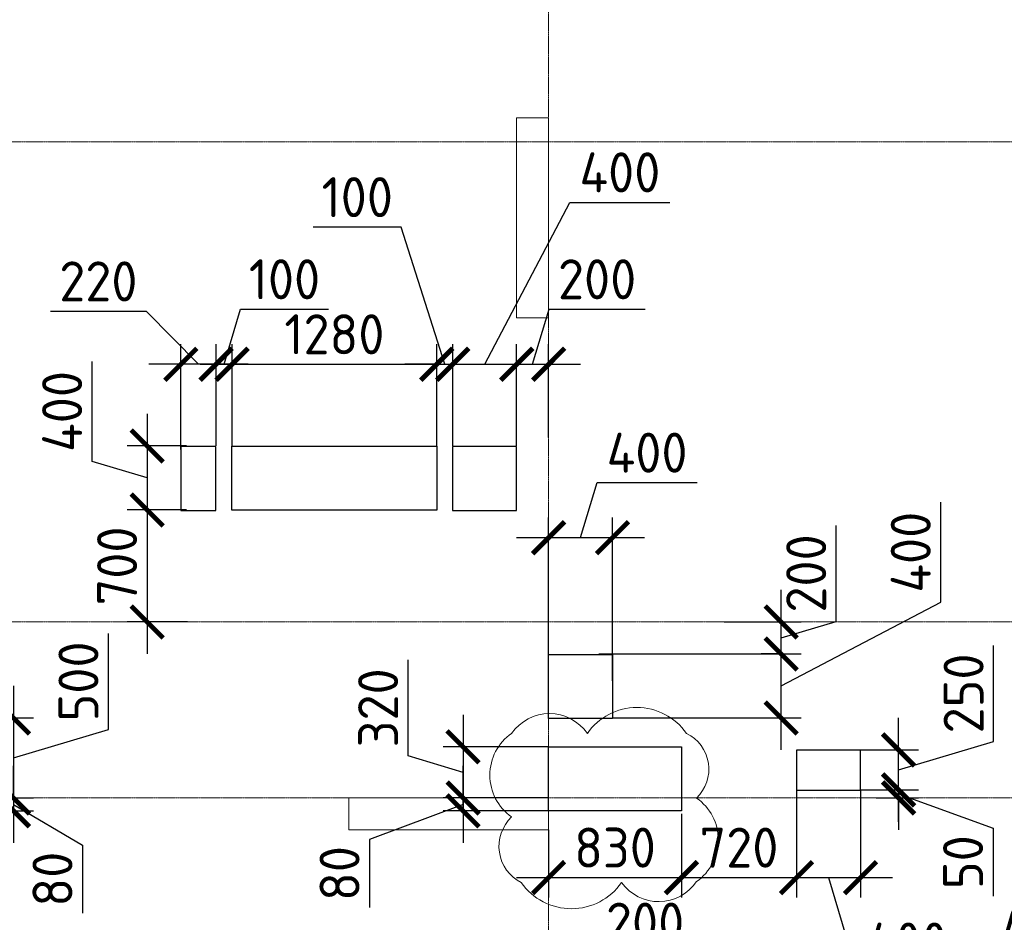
# Model space of a CAD drawing. Header units: millimetres. Extents: x -42044588 to 856694, y -806701 to 941911.
# Tile 20 of 256: x -185876 to -179718, y -422848 to -417207. Entities that reach past the tile are written whole.
import ezdxf

# ---------------------------------------------------------------- set-up
doc = ezdxf.new("R2010")
doc.units = ezdxf.units.MM
for name, pattern in [('______5', [1100, 800, -100, 100, -100]), ('DASHED', [7, 5, -2, 0]), ('осевая', [50.8, 31.75, -6.35, 6.35, -6.35])]:
    doc.linetypes.add(name, pattern=pattern)
for name, color, linetype, lineweight in [('907Сл Осевые', 1, 'Continuous', 0), ('Оси', 40, '______5', 18), ('Перекрытие ж_бетон', 1, 'Continuous', 30), ('РАЗМЕРЫ', 1, 'Continuous', 9)]:
    doc.layers.add(name, color=color, linetype=linetype, lineweight=lineweight)
doc.layers.add('Колонна_ бетон', color=7, linetype='Continuous', lineweight=50, true_color=0xb4b496)
doc.styles.add('GOST-2.304_Type-B', font='GOST_Common.ttf')
doc.dimstyles.new('СПДС', dxfattribs={"dimscale": 100, "dimtxt": 2.5, "dimasz": 2, "dimexe": 1.25, "dimexo": 0, "dimtad": 1, "dimdec": 0, "dimrnd": 5, "dimtxsty": 'GOST-2.304_Type-B', "dimblk": 'ARCHTICK', "dimcen": 2.5, "dimdle": 2, "dimclrd": 1, "dimclre": 1, "dimclrt": 1, "dimadec": 0, "dimazin": 2, "dimtfac": 0.75, "dimtdec": 0, "dimtmove": 1, "dimatfit": 3, "dimfxl": 0, "dimtolj": 1, "dimarcsym": 0})

# ---------------------------------------------------------------- blocks, each defined once
blk = doc.blocks.new('подложка стн 1-го этажа')
at = {"layer": 'Колонна_ бетон', "color": 252, "linetype": 'DASHED', "lineweight": 0, "ltscale": 0.5, "true_color": 0x939598, "transparency": 33554687}
for p, q in [((21193.8, 23161.8, -200), (21193.8, 23161.8, -200)), ((21193.8, 21911.8, -200), (21193.8, 23161.8, -200)), ((21393.8, 23161.8, -200), (21193.8, 23161.8, -200)), ((21393.8, 23161.8, -200), (21393.8, 23161.8, -200)), ((21393.8, 23161.8, -200), (21393.8, 21911.8, -200)), ((21193.8, 21911.8, -200), (21193.8, 21911.8, -200)), ((21193.8, 21911.8, -200), (21393.8, 21911.8, -200)), ((21393.8, 21911.8, -200), (21393.8, 21911.8, -200)), ((20143.8, 18911.8, -200), (20143.8, 18911.8, -200)), ((20143.8, 18711.8, -200), (20143.8, 18911.8, -200)), ((20143.8, 18911.8, -200), (21393.8, 18911.8, -200)), ((21393.8, 18911.8, -200), (21393.8, 18911.8, -200)), ((21393.8, 18911.8, -200), (21393.8, 18711.8, -200)), ((20143.8, 18711.8, -200), (21393.8, 18711.8, -200)), ((20143.8, 18711.8, -200), (20143.8, 18711.8, -200)), ((21393.8, 18711.8, -200), (21393.8, 18711.8, -200))]:
    blk.add_line(p, q, dxfattribs=at)
blk = doc.blocks.new('_ArchTick')
at = {"color": 0, "linetype": 'ByBlock', "const_width": 0.15}
blk.add_lwpolyline([(-0.5, -0.5), (0.5, 0.5)], dxfattribs=at)
blk = doc.blocks.new('*D3993')
at = {"layer": 'DEFPOINTS', "color": 0, "transparency": 16777216}
for p in [(-184868, -419360.3), (-184648, -419870.7), (-184868, -419893.5)]:
    blk.add_point(p, dxfattribs=at)
at = {"layer": 'РАЗМЕРЫ', "color": 1, "lineweight": -2, "transparency": 16777216}
for p, q in [((-185083.9, -419029.7), (-185683.9, -419029.7)), ((-184758, -419360.3), (-185083.9, -419029.7)), ((-184868, -419893.5), (-184868, -419235.3)), ((-184648, -419870.7), (-184648, -419235.3)), ((-184448, -419360.3), (-185068, -419360.3))]:
    blk.add_line(p, q, dxfattribs=at)
at = {"layer": 'РАЗМЕРЫ', "color": 1, "lineweight": -2, "transparency": 16777216, "xscale": 200, "yscale": 200, "zscale": 200, "rotation": 180}
blk.add_blockref('_ArchTick', (-184868, -419360.3), dxfattribs=at)
at = {"layer": 'РАЗМЕРЫ', "color": 1, "lineweight": -2, "transparency": 16777216, "xscale": 200, "yscale": 200, "zscale": 200}
blk.add_blockref('_ArchTick', (-184648, -419360.3), dxfattribs=at)
at = {"layer": 'РАЗМЕРЫ', "color": 1, "lineweight": 0, "transparency": 16777216, "insert": (-185383.9, -418842.2), "char_height": 250, "attachment_point": 5, "style": 'GOST-2.304_Type-B'}
blk.add_mtext('\\A1;220', dxfattribs=at)
blk = doc.blocks.new('*D3994')
at = {"layer": 'DEFPOINTS', "color": 0, "transparency": 16777216}
for p in [(-184833.3, -419870.7), (-185079.3, -420270.7), (-184833.3, -420270.7)]:
    blk.add_point(p, dxfattribs=at)
at = {"layer": 'РАЗМЕРЫ', "color": 1, "lineweight": -2, "transparency": 16777216}
for p, q in [((-185423.1, -419967.6), (-185423.1, -419342.6)), ((-185079.3, -419670.7), (-185079.3, -420470.7)), ((-184833.3, -419870.7), (-185204.3, -419870.7)), ((-185079.3, -420070.7), (-185423.1, -419967.6)), ((-184833.3, -420270.7), (-185204.3, -420270.7))]:
    blk.add_line(p, q, dxfattribs=at)
at = {"layer": 'РАЗМЕРЫ', "color": 1, "lineweight": -2, "transparency": 16777216, "xscale": 200, "yscale": 200, "zscale": 200}
for p, rotation in [((-185079.3, -419870.7), 90), ((-185079.3, -420270.7), 270)]:
    blk.add_blockref('_ArchTick', p, dxfattribs=dict(at, rotation=rotation))
at = {"layer": 'РАЗМЕРЫ', "color": 1, "lineweight": 0, "transparency": 16777216, "insert": (-185610.6, -419655.1), "char_height": 250, "attachment_point": 5, "rotation": 90, "style": 'GOST-2.304_Type-B'}
blk.add_mtext('\\A1;400', dxfattribs=at)
blk = doc.blocks.new('*D3995')
at = {"layer": 'DEFPOINTS', "color": 0, "transparency": 16777216}
for p in [(-182254.2, -421170.7), (-181113.7, -421170.7), (-182168, -421570.7)]:
    blk.add_point(p, dxfattribs=at)
at = {"layer": 'РАЗМЕРЫ', "color": 1, "lineweight": -2, "transparency": 16777216}
for p, q in [((-180116.2, -420847.4), (-180116.2, -420222.4)), ((-181113.7, -421370.7), (-180116.2, -420847.4)), ((-181113.7, -421770.7), (-181113.7, -420970.7)), ((-182254.2, -421170.7), (-180988.7, -421170.7)), ((-182168, -421570.7), (-180988.7, -421570.7))]:
    blk.add_line(p, q, dxfattribs=at)
at = {"layer": 'РАЗМЕРЫ', "color": 1, "lineweight": -2, "transparency": 16777216, "xscale": 200, "yscale": 200, "zscale": 200}
for p, rotation in [((-181113.7, -421170.7), 90), ((-181113.7, -421570.7), 270)]:
    blk.add_blockref('_ArchTick', p, dxfattribs=dict(at, rotation=rotation))
at = {"layer": 'РАЗМЕРЫ', "color": 1, "lineweight": 0, "transparency": 16777216, "insert": (-180303.7, -420534.9), "char_height": 250, "attachment_point": 5, "rotation": 90, "style": 'GOST-2.304_Type-B'}
blk.add_mtext('\\A1;400', dxfattribs=at)
blk = doc.blocks.new('*D3996')
at = {"layer": 'DEFPOINTS', "color": 0, "transparency": 16777216}
for p in [(-182168, -420443.8), (-182568, -421268.3), (-182168, -421338.3)]:
    blk.add_point(p, dxfattribs=at)
at = {"layer": 'РАЗМЕРЫ', "color": 1, "lineweight": -2, "transparency": 16777216}
for p, q in [((-182368, -420443.8), (-182264.9, -420100.1)), ((-182264.9, -420100.1), (-181639.9, -420100.1)), ((-182568, -421268.3), (-182568, -420318.8)), ((-182168, -421338.3), (-182168, -420318.8)), ((-182768, -420443.8), (-181968, -420443.8))]:
    blk.add_line(p, q, dxfattribs=at)
at = {"layer": 'РАЗМЕРЫ', "color": 1, "lineweight": -2, "transparency": 16777216, "xscale": 200, "yscale": 200, "zscale": 200, "rotation": 180}
blk.add_blockref('_ArchTick', (-182568, -420443.8), dxfattribs=at)
at = {"layer": 'РАЗМЕРЫ', "color": 1, "lineweight": -2, "transparency": 16777216, "xscale": 200, "yscale": 200, "zscale": 200}
blk.add_blockref('_ArchTick', (-182168, -420443.8), dxfattribs=at)
at = {"layer": 'РАЗМЕРЫ', "color": 1, "lineweight": 0, "transparency": 16777216, "insert": (-181952.4, -419912.6), "char_height": 250, "attachment_point": 5, "style": 'GOST-2.304_Type-B'}
blk.add_mtext('\\A1;400', dxfattribs=at)
blk = doc.blocks.new('*D3997')
at = {"layer": 'DEFPOINTS', "color": 0, "transparency": 16777216}
for p in [(-181470.5, -420970.7), (-181113.7, -420970.7), (-181099.8, -421170.7)]:
    blk.add_point(p, dxfattribs=at)
at = {"layer": 'РАЗМЕРЫ', "color": 1, "lineweight": -2, "transparency": 16777216}
for p, q in [((-180769.9, -420967.6), (-180769.9, -420367.6)), ((-181113.7, -421370.7), (-181113.7, -420770.7)), ((-181470.5, -420970.7), (-180988.7, -420970.7)), ((-181113.7, -421070.7), (-180769.9, -420967.6)), ((-181099.8, -421170.7), (-181238.7, -421170.7))]:
    blk.add_line(p, q, dxfattribs=at)
at = {"layer": 'РАЗМЕРЫ', "color": 1, "lineweight": -2, "transparency": 16777216, "xscale": 200, "yscale": 200, "zscale": 200}
for p, rotation in [((-181113.7, -420970.7), 90), ((-181113.7, -421170.7), 270)]:
    blk.add_blockref('_ArchTick', p, dxfattribs=dict(at, rotation=rotation))
at = {"layer": 'РАЗМЕРЫ', "color": 1, "lineweight": 0, "transparency": 16777216, "insert": (-180957.4, -420667.6), "char_height": 250, "attachment_point": 5, "rotation": 90, "style": 'GOST-2.304_Type-B'}
blk.add_mtext('\\A1;200', dxfattribs=at)
blk = doc.blocks.new('*D4010')
at = {"layer": 'DEFPOINTS', "color": 0, "transparency": 16777216}
for p in [(-182468, -423381.3), (-182468, -424120.7), (-182268, -424120.7)]:
    blk.add_point(p, dxfattribs=at)
at = {"layer": 'РАЗМЕРЫ', "color": 1, "lineweight": -2, "transparency": 16777216}
for p, q in [((-182368, -423381.3), (-182264.9, -423037.5)), ((-182264.9, -423037.5), (-181664.9, -423037.5)), ((-182468, -424120.7), (-182468, -423256.3)), ((-182268, -424120.7), (-182268, -423256.3)), ((-182068, -423381.3), (-182668, -423381.3))]:
    blk.add_line(p, q, dxfattribs=at)
at = {"layer": 'РАЗМЕРЫ', "color": 1, "lineweight": -2, "transparency": 16777216, "xscale": 200, "yscale": 200, "zscale": 200, "rotation": 180}
blk.add_blockref('_ArchTick', (-182468, -423381.3), dxfattribs=at)
at = {"layer": 'РАЗМЕРЫ', "color": 1, "lineweight": -2, "transparency": 16777216, "xscale": 200, "yscale": 200, "zscale": 200}
blk.add_blockref('_ArchTick', (-182268, -423381.3), dxfattribs=at)
at = {"layer": 'РАЗМЕРЫ', "color": 1, "lineweight": 0, "transparency": 16777216, "insert": (-181964.9, -422850), "char_height": 250, "attachment_point": 5, "style": 'GOST-2.304_Type-B'}
blk.add_mtext('\\A1;200', dxfattribs=at)
blk = doc.blocks.new('*D4043')
at = {"layer": 'DEFPOINTS', "color": 0, "transparency": 16777216}
for p in [(-182768, -419360.3), (-183168, -419870.7), (-182768, -419870.7)]:
    blk.add_point(p, dxfattribs=at)
at = {"layer": 'РАЗМЕРЫ', "color": 1, "lineweight": -2, "transparency": 16777216}
for p, q in [((-182968, -419360.3), (-182435, -418348.1)), ((-182435, -418348.1), (-181810, -418348.1)), ((-183168, -419870.7), (-183168, -419235.3)), ((-182768, -419870.7), (-182768, -419235.3)), ((-183368, -419360.3), (-182568, -419360.3))]:
    blk.add_line(p, q, dxfattribs=at)
at = {"layer": 'РАЗМЕРЫ', "color": 1, "lineweight": -2, "transparency": 16777216, "xscale": 200, "yscale": 200, "zscale": 200, "rotation": 180}
blk.add_blockref('_ArchTick', (-183168, -419360.3), dxfattribs=at)
at = {"layer": 'РАЗМЕРЫ', "color": 1, "lineweight": -2, "transparency": 16777216, "xscale": 200, "yscale": 200, "zscale": 200}
blk.add_blockref('_ArchTick', (-182768, -419360.3), dxfattribs=at)
at = {"layer": 'РАЗМЕРЫ', "color": 1, "lineweight": 0, "transparency": 16777216, "insert": (-182122.5, -418160.6), "char_height": 250, "attachment_point": 5, "style": 'GOST-2.304_Type-B'}
blk.add_mtext('\\A1;400', dxfattribs=at)
blk = doc.blocks.new('*D4164')
at = {"layer": 'DEFPOINTS', "color": 0, "transparency": 16777216}
for p in [(-182568, -419360.3), (-182768, -419870.7), (-182568, -419818.2)]:
    blk.add_point(p, dxfattribs=at)
at = {"layer": 'РАЗМЕРЫ', "color": 1, "lineweight": -2, "transparency": 16777216}
for p, q in [((-182668, -419360.3), (-182564.9, -419016.5)), ((-182564.9, -419016.5), (-181964.9, -419016.5)), ((-182768, -419870.7), (-182768, -419235.3)), ((-182568, -419818.2), (-182568, -419235.3)), ((-182968, -419360.3), (-182368, -419360.3))]:
    blk.add_line(p, q, dxfattribs=at)
at = {"layer": 'РАЗМЕРЫ', "color": 1, "lineweight": -2, "transparency": 16777216, "xscale": 200, "yscale": 200, "zscale": 200, "rotation": 180}
blk.add_blockref('_ArchTick', (-182768, -419360.3), dxfattribs=at)
at = {"layer": 'РАЗМЕРЫ', "color": 1, "lineweight": -2, "transparency": 16777216, "xscale": 200, "yscale": 200, "zscale": 200}
blk.add_blockref('_ArchTick', (-182568, -419360.3), dxfattribs=at)
at = {"layer": 'РАЗМЕРЫ', "color": 1, "lineweight": 0, "transparency": 16777216, "insert": (-182264.9, -418829), "char_height": 250, "attachment_point": 5, "style": 'GOST-2.304_Type-B'}
blk.add_mtext('\\A1;200', dxfattribs=at)
blk = doc.blocks.new('*D4165')
at = {"layer": 'DEFPOINTS', "color": 0, "transparency": 16777216}
for p in [(-184833.3, -420270.7), (-185079.3, -420970.7), (-184826.2, -420970.7)]:
    blk.add_point(p, dxfattribs=at)
at = {"layer": 'РАЗМЕРЫ', "color": 1, "lineweight": -2, "transparency": 16777216}
for p, q in [((-185079.3, -420070.7), (-185079.3, -421170.7)), ((-184833.3, -420270.7), (-185204.3, -420270.7)), ((-184826.2, -420970.7), (-185204.3, -420970.7))]:
    blk.add_line(p, q, dxfattribs=at)
at = {"layer": 'РАЗМЕРЫ', "color": 1, "lineweight": -2, "transparency": 16777216, "xscale": 200, "yscale": 200, "zscale": 200}
for p, rotation in [((-185079.3, -420270.7), 90), ((-185079.3, -420970.7), 270)]:
    blk.add_blockref('_ArchTick', p, dxfattribs=dict(at, rotation=rotation))
at = {"layer": 'РАЗМЕРЫ', "color": 1, "lineweight": 0, "transparency": 16777216, "insert": (-185266.8, -420620.7), "char_height": 250, "attachment_point": 5, "rotation": 90, "style": 'GOST-2.304_Type-B'}
blk.add_mtext('\\A1;700', dxfattribs=at)
blk = doc.blocks.new('*D4180')
at = {"layer": 'DEFPOINTS', "color": 0, "transparency": 16777216}
for p in [(-186367.8, -421570.7), (-186367.8, -422070.7), (-185914.8, -422070.7)]:
    blk.add_point(p, dxfattribs=at)
at = {"layer": 'РАЗМЕРЫ', "color": 1, "lineweight": -2, "transparency": 16777216}
for p, q in [((-185321, -421642.6), (-185321, -421042.6)), ((-185914.8, -421370.7), (-185914.8, -422270.7)), ((-186367.8, -421570.7), (-185789.8, -421570.7)), ((-185914.8, -421820.7), (-185321, -421642.6)), ((-186367.8, -422070.7), (-185789.8, -422070.7))]:
    blk.add_line(p, q, dxfattribs=at)
at = {"layer": 'РАЗМЕРЫ', "color": 1, "lineweight": -2, "transparency": 16777216, "xscale": 200, "yscale": 200, "zscale": 200}
for p, rotation in [((-185914.8, -421570.7), 90), ((-185914.8, -422070.7), 270)]:
    blk.add_blockref('_ArchTick', p, dxfattribs=dict(at, rotation=rotation))
at = {"layer": 'РАЗМЕРЫ', "color": 1, "lineweight": 0, "transparency": 16777216, "insert": (-185508.5, -421342.6), "char_height": 250, "attachment_point": 5, "rotation": 90, "style": 'GOST-2.304_Type-B'}
blk.add_mtext('\\A1;500', dxfattribs=at)
blk = doc.blocks.new('*D4072')
at = {"layer": 'DEFPOINTS', "color": 0, "transparency": 16777216}
for p in [(-186285.3, -422070.7), (-186367.8, -422150.7), (-185914.8, -422150.7)]:
    blk.add_point(p, dxfattribs=at)
at = {"layer": 'РАЗМЕРЫ', "color": 1, "lineweight": -2, "transparency": 16777216}
for p, q in [((-185914.8, -422070.7), (-185914.8, -421870.7)), ((-186285.3, -422070.7), (-185789.8, -422070.7)), ((-185914.8, -422070.7), (-185914.8, -422150.7)), ((-185914.8, -422070.7), (-185914.8, -422150.7)), ((-186367.8, -422150.7), (-185789.8, -422150.7)), ((-185914.8, -422110.7), (-185483.3, -422365.9)), ((-185914.8, -422150.7), (-185914.8, -422350.7)), ((-185483.3, -422365.9), (-185483.3, -422790.9))]:
    blk.add_line(p, q, dxfattribs=at)
at = {"layer": 'РАЗМЕРЫ', "color": 1, "lineweight": -2, "transparency": 16777216, "xscale": 200, "yscale": 200, "zscale": 200}
for p, rotation in [((-185914.8, -422070.7), 270), ((-185914.8, -422150.7), 90)]:
    blk.add_blockref('_ArchTick', p, dxfattribs=dict(at, rotation=rotation))
at = {"layer": 'РАЗМЕРЫ', "color": 1, "lineweight": 0, "transparency": 16777216, "insert": (-185670.8, -422578.4), "char_height": 250, "attachment_point": 5, "rotation": 90, "style": 'GOST-2.304_Type-B'}
blk.add_mtext('\\A1;80', dxfattribs=at)
blk = doc.blocks.new('*D4181')
at = {"layer": 'DEFPOINTS', "color": 0, "transparency": 16777216}
for p in [(-181737.8, -422170.7, 4500), (-182568.2, -422270.7, 360), (-181737.8, -422568.5)]:
    blk.add_point(p, dxfattribs=at)
at = {"layer": 'РАЗМЕРЫ', "color": 1, "lineweight": -2, "transparency": 16777216}
for p, q in [((-181737.8, -422170.7), (-181737.8, -422693.5)), ((-182568.2, -422270.7), (-182568.2, -422693.5)), ((-182768.2, -422568.5), (-181537.8, -422568.5))]:
    blk.add_line(p, q, dxfattribs=at)
at = {"layer": 'РАЗМЕРЫ', "color": 1, "lineweight": -2, "transparency": 16777216, "xscale": 200, "yscale": 200, "zscale": 200, "rotation": 180}
blk.add_blockref('_ArchTick', (-182568.2, -422568.5), dxfattribs=at)
at = {"layer": 'РАЗМЕРЫ', "color": 1, "lineweight": -2, "transparency": 16777216, "xscale": 200, "yscale": 200, "zscale": 200}
blk.add_blockref('_ArchTick', (-181737.8, -422568.5), dxfattribs=at)
at = {"layer": 'РАЗМЕРЫ', "color": 1, "lineweight": 0, "transparency": 16777216, "insert": (-182153, -422381), "char_height": 250, "attachment_point": 5, "style": 'GOST-2.304_Type-B'}
blk.add_mtext('\\A1;830', dxfattribs=at)
blk = doc.blocks.new('*D4075')
at = {"layer": 'DEFPOINTS', "color": 0, "transparency": 16777216}
for p in [(-181017.8, -422020.7), (-181737.8, -422170.7, 4500), (-181017.8, -422568.5)]:
    blk.add_point(p, dxfattribs=at)
at = {"layer": 'РАЗМЕРЫ', "color": 1, "lineweight": -2, "transparency": 16777216}
for p, q in [((-181017.8, -422020.7), (-181017.8, -422693.5)), ((-181737.8, -422170.7), (-181737.8, -422693.5)), ((-181937.8, -422568.5), (-180817.8, -422568.5))]:
    blk.add_line(p, q, dxfattribs=at)
at = {"layer": 'РАЗМЕРЫ', "color": 1, "lineweight": -2, "transparency": 16777216, "xscale": 200, "yscale": 200, "zscale": 200, "rotation": 180}
blk.add_blockref('_ArchTick', (-181737.8, -422568.5), dxfattribs=at)
at = {"layer": 'РАЗМЕРЫ', "color": 1, "lineweight": -2, "transparency": 16777216, "xscale": 200, "yscale": 200, "zscale": 200}
blk.add_blockref('_ArchTick', (-181017.8, -422568.5), dxfattribs=at)
at = {"layer": 'РАЗМЕРЫ', "color": 1, "lineweight": 0, "transparency": 16777216, "insert": (-181377.8, -422381), "char_height": 250, "attachment_point": 5, "style": 'GOST-2.304_Type-B'}
blk.add_mtext('\\A1;720', dxfattribs=at)
blk = doc.blocks.new('*D4076')
at = {"layer": 'DEFPOINTS', "color": 0, "transparency": 16777216}
for p in [(-181017.8, -422020.7), (-180617.8, -422020.7), (-180617.8, -422568.5)]:
    blk.add_point(p, dxfattribs=at)
at = {"layer": 'РАЗМЕРЫ', "color": 1, "lineweight": -2, "transparency": 16777216}
for p, q in [((-181017.8, -422020.7), (-181017.8, -422693.5)), ((-180617.8, -422020.7), (-180617.8, -422693.5)), ((-181217.8, -422568.5), (-180417.8, -422568.5)), ((-180817.8, -422568.5), (-180639.7, -423162.3)), ((-180639.7, -423162.3), (-180014.7, -423162.3))]:
    blk.add_line(p, q, dxfattribs=at)
at = {"layer": 'РАЗМЕРЫ', "color": 1, "lineweight": -2, "transparency": 16777216, "xscale": 200, "yscale": 200, "zscale": 200, "rotation": 180}
blk.add_blockref('_ArchTick', (-181017.8, -422568.5), dxfattribs=at)
at = {"layer": 'РАЗМЕРЫ', "color": 1, "lineweight": -2, "transparency": 16777216, "xscale": 200, "yscale": 200, "zscale": 200}
blk.add_blockref('_ArchTick', (-180617.8, -422568.5), dxfattribs=at)
at = {"layer": 'РАЗМЕРЫ', "color": 1, "lineweight": 0, "transparency": 16777216, "insert": (-180327.2, -422974.8), "char_height": 250, "attachment_point": 5, "style": 'GOST-2.304_Type-B'}
blk.add_mtext('\\A1;400', dxfattribs=at)
blk = doc.blocks.new('*D4182')
at = {"layer": 'DEFPOINTS', "color": 0, "transparency": 16777216}
for p in [(-180617.8, -422020.7), (-180379.2, -422020.7), (-180520.4, -422070.7)]:
    blk.add_point(p, dxfattribs=at)
at = {"layer": 'РАЗМЕРЫ', "color": 1, "lineweight": -2, "transparency": 16777216}
for p, q in [((-180379.2, -422020.7), (-180379.2, -421820.7)), ((-180617.8, -422020.7), (-180254.2, -422020.7)), ((-180379.2, -422070.7), (-180379.2, -422020.7)), ((-180379.2, -422070.7), (-180379.2, -422020.7)), ((-180520.4, -422070.7), (-180254.2, -422070.7)), ((-180379.2, -422045.7), (-179789, -422259.4)), ((-180379.2, -422070.7), (-180379.2, -422270.7)), ((-179789, -422259.4), (-179789, -422684.4))]:
    blk.add_line(p, q, dxfattribs=at)
at = {"layer": 'РАЗМЕРЫ', "color": 1, "lineweight": -2, "transparency": 16777216, "xscale": 200, "yscale": 200, "zscale": 200}
for p, rotation in [((-180379.2, -422020.7), 270), ((-180379.2, -422070.7), 90)]:
    blk.add_blockref('_ArchTick', p, dxfattribs=dict(at, rotation=rotation))
at = {"layer": 'РАЗМЕРЫ', "color": 1, "lineweight": 0, "transparency": 16777216, "insert": (-179976.5, -422471.9), "char_height": 250, "attachment_point": 5, "rotation": 90, "style": 'GOST-2.304_Type-B'}
blk.add_mtext('\\A1;50', dxfattribs=at)
blk = doc.blocks.new('*D4077')
at = {"layer": 'DEFPOINTS', "color": 0, "transparency": 16777216}
for p in [(-180617.8, -421770.7), (-180379.2, -421770.7), (-180504.3, -422020.7)]:
    blk.add_point(p, dxfattribs=at)
at = {"layer": 'РАЗМЕРЫ', "color": 1, "lineweight": -2, "transparency": 16777216}
for p, q in [((-179785.5, -421717.6), (-179785.5, -421117.6)), ((-180379.2, -422220.7), (-180379.2, -421570.7)), ((-180379.2, -421895.7), (-179785.5, -421717.6)), ((-180617.8, -421770.7), (-180254.2, -421770.7)), ((-180504.3, -422020.7), (-180254.2, -422020.7))]:
    blk.add_line(p, q, dxfattribs=at)
at = {"layer": 'РАЗМЕРЫ', "color": 1, "lineweight": -2, "transparency": 16777216, "xscale": 200, "yscale": 200, "zscale": 200}
for p, rotation in [((-180379.2, -421770.7), 90), ((-180379.2, -422020.7), 270)]:
    blk.add_blockref('_ArchTick', p, dxfattribs=dict(at, rotation=rotation))
at = {"layer": 'РАЗМЕРЫ', "color": 1, "lineweight": 0, "transparency": 16777216, "insert": (-179973, -421417.6), "char_height": 250, "attachment_point": 5, "rotation": 90, "style": 'GOST-2.304_Type-B'}
blk.add_mtext('\\A1;250', dxfattribs=at)
blk = doc.blocks.new('*D4126')
at = {"layer": 'DEFPOINTS', "color": 0, "transparency": 16777216}
for p in [(-184547.8, -419360.3), (-184648, -419870.7), (-184547.8, -419870.7)]:
    blk.add_point(p, dxfattribs=at)
at = {"layer": 'РАЗМЕРЫ', "color": 1, "lineweight": -2, "transparency": 16777216}
for p, q in [((-184597.9, -419360.3), (-184494.8, -419016.5)), ((-184494.8, -419016.5), (-183944.8, -419016.5)), ((-184648, -419870.7), (-184648, -419235.3)), ((-184547.8, -419870.7), (-184547.8, -419235.3)), ((-184648, -419360.3), (-184848, -419360.3)), ((-184648, -419360.3), (-184547.8, -419360.3)), ((-184648, -419360.3), (-184547.8, -419360.3)), ((-184547.8, -419360.3), (-184347.8, -419360.3))]:
    blk.add_line(p, q, dxfattribs=at)
at = {"layer": 'РАЗМЕРЫ', "color": 1, "lineweight": -2, "transparency": 16777216, "xscale": 200, "yscale": 200, "zscale": 200}
blk.add_blockref('_ArchTick', (-184648, -419360.3), dxfattribs=at)
at = {"layer": 'РАЗМЕРЫ', "color": 1, "lineweight": -2, "transparency": 16777216, "xscale": 200, "yscale": 200, "zscale": 200, "rotation": 180}
blk.add_blockref('_ArchTick', (-184547.8, -419360.3), dxfattribs=at)
at = {"layer": 'РАЗМЕРЫ', "color": 1, "lineweight": 0, "transparency": 16777216, "insert": (-184219.8, -418829), "char_height": 250, "attachment_point": 5, "style": 'GOST-2.304_Type-B'}
blk.add_mtext('\\A1;100', dxfattribs=at)
blk = doc.blocks.new('*D4127')
at = {"layer": 'DEFPOINTS', "color": 0, "transparency": 16777216}
for p in [(-183267.8, -419360.3), (-184547.8, -419870.7), (-183267.8, -419870.7)]:
    blk.add_point(p, dxfattribs=at)
at = {"layer": 'РАЗМЕРЫ', "color": 1, "lineweight": -2, "transparency": 16777216}
for p, q in [((-184547.8, -419870.7), (-184547.8, -419235.3)), ((-183267.8, -419870.7), (-183267.8, -419235.3)), ((-184747.8, -419360.3), (-183067.8, -419360.3))]:
    blk.add_line(p, q, dxfattribs=at)
at = {"layer": 'РАЗМЕРЫ', "color": 1, "lineweight": -2, "transparency": 16777216, "xscale": 200, "yscale": 200, "zscale": 200, "rotation": 180}
blk.add_blockref('_ArchTick', (-184547.8, -419360.3), dxfattribs=at)
at = {"layer": 'РАЗМЕРЫ', "color": 1, "lineweight": -2, "transparency": 16777216, "xscale": 200, "yscale": 200, "zscale": 200}
blk.add_blockref('_ArchTick', (-183267.8, -419360.3), dxfattribs=at)
at = {"layer": 'РАЗМЕРЫ', "color": 1, "lineweight": 0, "transparency": 16777216, "insert": (-183907.8, -419172.8), "char_height": 250, "attachment_point": 5, "style": 'GOST-2.304_Type-B'}
blk.add_mtext('\\A1;1280', dxfattribs=at)
blk = doc.blocks.new('*D4128')
at = {"layer": 'DEFPOINTS', "color": 0, "transparency": 16777216}
for p in [(-183168, -419360.3), (-183267.8, -419870.7), (-183168, -419870.7)]:
    blk.add_point(p, dxfattribs=at)
at = {"layer": 'РАЗМЕРЫ', "color": 1, "lineweight": -2, "transparency": 16777216}
for p, q in [((-183489.6, -418503), (-184039.6, -418503)), ((-183217.9, -419360.3), (-183489.6, -418503)), ((-183267.8, -419870.7), (-183267.8, -419235.3)), ((-183168, -419870.7), (-183168, -419235.3)), ((-183267.8, -419360.3), (-183467.8, -419360.3)), ((-183267.8, -419360.3), (-183168, -419360.3)), ((-183267.8, -419360.3), (-183168, -419360.3)), ((-183168, -419360.3), (-182968, -419360.3))]:
    blk.add_line(p, q, dxfattribs=at)
at = {"layer": 'РАЗМЕРЫ', "color": 1, "lineweight": -2, "transparency": 16777216, "xscale": 200, "yscale": 200, "zscale": 200}
blk.add_blockref('_ArchTick', (-183267.8, -419360.3), dxfattribs=at)
at = {"layer": 'РАЗМЕРЫ', "color": 1, "lineweight": -2, "transparency": 16777216, "xscale": 200, "yscale": 200, "zscale": 200, "rotation": 180}
blk.add_blockref('_ArchTick', (-183168, -419360.3), dxfattribs=at)
at = {"layer": 'РАЗМЕРЫ', "color": 1, "lineweight": 0, "transparency": 16777216, "insert": (-183764.6, -418315.5), "char_height": 250, "attachment_point": 5, "style": 'GOST-2.304_Type-B'}
blk.add_mtext('\\A1;100', dxfattribs=at)
blk = doc.blocks.new('оси блок 2')
at = {"layer": 'Оси', "color": 16, "linetype": 'осевая', "lineweight": 0, "ltscale": 0.25, "transparency": 33554687}
for p, q in [((-72354.7, -322543), (-72354.7, -347914.1)), ((-89822.3, -329401.3), (-37238.5, -329401.3)), ((-89822.3, -332401.3), (-37238.5, -332401.3)), ((-89822.3, -333501.3), (-37238.5, -333501.3))]:
    blk.add_line(p, q, dxfattribs=at)
blk = doc.blocks.new('*D6555')
at = {"layer": '907Сл Осевые', "color": 1, "lineweight": -2, "transparency": 16777216}
for p, q in [((-183103.1, -422070.7), (-183103.1, -421870.7)), ((-182567.8, -422070.7), (-183228.1, -422070.7)), ((-183103.1, -422151.2), (-183103.1, -422070.7)), ((-183103.1, -422151.2), (-183103.1, -422070.7)), ((-183103.1, -422110.9), (-183688, -422330.5)), ((-182568, -422151.2), (-183228.1, -422151.2)), ((-183103.1, -422151.2), (-183103.1, -422351.2)), ((-183688, -422330.5), (-183688, -422755.5))]:
    blk.add_line(p, q, dxfattribs=at)
at = {"layer": 'DEFPOINTS', "color": 0, "transparency": 16777216}
for p in [(-183103.1, -422070.7), (-182567.8, -422070.7), (-182568, -422151.2, 4500)]:
    blk.add_point(p, dxfattribs=at)
at = {"layer": '907Сл Осевые', "color": 1, "lineweight": -2, "transparency": 16777216, "xscale": 200, "yscale": 200, "zscale": 200}
for p, rotation in [((-183103.1, -422070.7), 270), ((-183103.1, -422151.2), 90)]:
    blk.add_blockref('_ArchTick', p, dxfattribs=dict(at, rotation=rotation))
at = {"layer": '907Сл Осевые', "color": 1, "lineweight": 0, "transparency": 16777216, "insert": (-183875.5, -422543), "char_height": 250, "attachment_point": 5, "rotation": 90, "style": 'GOST-2.304_Type-B'}
blk.add_mtext('\\A1;80', dxfattribs=at)
blk = doc.blocks.new('блочина')
at = {"layer": 'Перекрытие ж_бетон', "color": 4}
for points in [[(114882.8, 62277.6), (114662.8, 62277.6), (114662.8, 61877.6), (114882.8, 61877.6)], [(114982.8, 61879.6), (114982.8, 62279.6), (116263, 62279.6), (116263, 61879.6)], [(116762.8, 62277.6), (116362.8, 62277.6), (116362.8, 61877.6), (116762.8, 61877.6)], [(117362.8, 60977.6), (117362.8, 60577.6), (116962.8, 60577.6), (116962.8, 60977.6)], [(118913, 60129.6), (118913, 60379.6), (118513, 60379.6), (118513, 60129.6)]]:
    blk.add_lwpolyline(points, close=True, dxfattribs=at)
at = {"layer": 'Перекрытие ж_бетон', "color": 4, "elevation": 4500}
blk.add_lwpolyline([(116963, 59999.6), (116963, 60399.6), (117793, 60399.6), (117793, 59999.6)], close=True, dxfattribs=at)
blk = doc.blocks.new('*D7049')
at = {"layer": '907Сл Осевые', "color": 1, "lineweight": -2, "transparency": 16777216}
for p, q in [((-183446.9, -421807.7), (-183446.9, -421207.7)), ((-183103.1, -421551.2), (-183103.1, -422270.5)), ((-182568, -421751.2), (-183228.1, -421751.2)), ((-183103.1, -421910.8), (-183446.9, -421807.7)), ((-182568, -422070.5), (-183228.1, -422070.5))]:
    blk.add_line(p, q, dxfattribs=at)
at = {"layer": 'DEFPOINTS', "color": 0, "transparency": 16777216}
for p in [(-182568, -421751.2, 4500), (-183103.1, -422070.5), (-182568, -422070.5, 4500)]:
    blk.add_point(p, dxfattribs=at)
at = {"layer": '907Сл Осевые', "color": 1, "lineweight": -2, "transparency": 16777216, "xscale": 200, "yscale": 200, "zscale": 200}
for p, rotation in [((-183103.1, -421751.2), 90), ((-183103.1, -422070.5), 270)]:
    blk.add_blockref('_ArchTick', p, dxfattribs=dict(at, rotation=rotation))
at = {"layer": '907Сл Осевые', "color": 1, "lineweight": 0, "transparency": 16777216, "insert": (-183634.4, -421507.7), "char_height": 250, "attachment_point": 5, "rotation": 90, "style": 'GOST-2.304_Type-B'}
blk.add_mtext('\\A1;320', dxfattribs=at)
blk = doc.blocks.new('*D7466')
at = {"layer": 'DEFPOINTS', "color": 0, "transparency": 16777216}
for p in [(-178636.7, -421901.9, 360), (-179116.7, -422369), (-179116.7, -422416.1)]:
    blk.add_point(p, dxfattribs=at)
at = {"layer": 'РАЗМЕРЫ', "color": 1, "lineweight": -2, "transparency": 16777216}
for p, q in [((-178636.7, -421901.9), (-178636.7, -422541.1)), ((-179116.7, -422369), (-179116.7, -422541.1)), ((-178436.7, -422416.1), (-179316.7, -422416.1)), ((-178876.7, -422416.1), (-179169.9, -423085.3)), ((-179169.9, -423085.3), (-179794.9, -423085.3))]:
    blk.add_line(p, q, dxfattribs=at)
at = {"layer": 'РАЗМЕРЫ', "color": 1, "lineweight": -2, "transparency": 16777216, "xscale": 200, "yscale": 200, "zscale": 200, "rotation": 180}
blk.add_blockref('_ArchTick', (-179116.7, -422416.1), dxfattribs=at)
at = {"layer": 'РАЗМЕРЫ', "color": 1, "lineweight": -2, "transparency": 16777216, "xscale": 200, "yscale": 200, "zscale": 200}
blk.add_blockref('_ArchTick', (-178636.7, -422416.1), dxfattribs=at)
at = {"layer": 'РАЗМЕРЫ', "color": 1, "transparency": 16777216, "insert": (-179482.4, -422897.8), "char_height": 250, "attachment_point": 5, "style": 'GOST-2.304_Type-B'}
blk.add_mtext('\\A1;480', dxfattribs=at)

msp = doc.modelspace()

# ---------------------------------------------------------------- linework, layer by layer
at = {"layer": '907Сл Осевые', "color": 240, "true_color": 0xed1f24}
msp.add_lwpolyline([(-182799.435, -421666.865, 0.52056705), (-182799.435, -422189.453, 0.52056705), (-182738.982, -422599.616, 0.52056705), (-182112.182, -422599.616, 0.52056705), (-181642.883, -422593.212, 0.52056705), (-181642.883, -422071.163, 0.52056705), (-181706.088, -421666.865, 0.52056705), (-182325.767, -421666.865, 0.52056705)], format="xyb", close=True, dxfattribs=at)

# ---------------------------------------------------------------- block references
for name, p in [('подложка стн 1-го этажа', (-203961.961, -440982.48, 560)), ('блочина', (-299531.072, -482150.833))]:
    msp.add_blockref(name, p)
at = {"layer": 'РАЗМЕРЫ'}
msp.add_blockref('оси блок 2', (-110213.32, -88569.364), dxfattribs=at)

# ---------------------------------------------------------------- dimensions: what is measured, and where the dimension line sits
at = {"layer": '907Сл Осевые', "color": 4, "lineweight": 0}
dim = msp.add_linear_dim(base=(-183103.14, -422070.489), p1=(-182568.047, -421751.188, 4500), p2=(-182568.047, -422070.489, 4500), angle=90, dimstyle='СПДС', dxfattribs=at)
dim.commit()
dim.dimension.update_dxf_attribs({"geometry": '*D7049', "text_midpoint": (-183634.39, -421745.214)})
at = {"layer": '907Сл Осевые', "lineweight": 0}
dim = msp.add_linear_dim(base=(-183103.14, -422070.686), p1=(-182568.047, -422151.188, 4500), p2=(-182567.833, -422070.686), angle=90, dimstyle='СПДС', dxfattribs=at)
dim.commit()
dim.dimension.update_dxf_attribs({"geometry": '*D6555', "text_midpoint": (-183687.99, -422392.97), "dimtype": 160})
at = {"layer": 'РАЗМЕРЫ', "lineweight": 0}
for base, p1, p2, picture, middle in [((-182768.036, -419360.272, 200), (-183168.036, -419870.686, 200), (-182768.036, -419870.686, 200), '*D4043', (-182372.48, -418348.064, 200)), ((-183168.036, -419360.272, 200), (-183267.833, -419870.686, 200), (-183168.036, -419870.686, 200), '*D4128', (-183552.1, -418503.013, 200)), ((-184868.036, -419360.272, 200), (-184648.036, -419870.686, 200), (-184868.036, -419893.512, 200), '*D3993', (-185146.407, -419029.682, 200))]:
    dim = msp.add_linear_dim(base=base, p1=p1, p2=p2, dimstyle='СПДС', override={"dimrnd": 5}, dxfattribs=at)
    dim.commit()
    dim.dimension.update_dxf_attribs({"geometry": picture, "text_midpoint": middle, "dimtype": 160})
for base, p1, p2, picture, middle in [((-184547.833, -419360.272, 200), (-184648.036, -419870.686, 200), (-184547.833, -419870.686, 200), '*D4126', (-184432.31, -418829.022, 200)), ((-182568.038, -419360.272, 200), (-182768.036, -419870.686, 200), (-182568.038, -419818.224, 200), '*D4164', (-182502.412, -418829.022, 200)), ((-183267.833, -419360.272, 200), (-184547.833, -419870.686, 200), (-183267.833, -419870.686, 200), '*D4127', (-183907.833, -419172.772, 200)), ((-182168.036, -420443.83, 200), (-182568.036, -421268.308, 200), (-182168.036, -421338.295, 200), '*D3996', (-182202.411, -419912.58, 200)), ((-181017.833, -422568.524, 200), (-181737.833, -422170.686, 4700), (-181017.833, -422020.686, 200), '*D4075', (-181377.833, -422381.024, 200)), ((-180617.833, -422568.524, 200), (-181017.833, -422020.686, 200), (-180617.833, -422020.686, 200), '*D4076', (-180577.208, -422974.774, 200)), ((-182468.038, -423381.291, 200), (-182268.036, -424120.686, 200), (-182468.038, -424120.686, 200), '*D4010', (-182202.412, -422850.041, 200))]:
    dim = msp.add_linear_dim(base=base, p1=p1, p2=p2, dimstyle='СПДС', override={"dimrnd": 5}, dxfattribs=at)
    dim.commit()
    dim.dimension.update_dxf_attribs({"geometry": picture, "text_midpoint": middle})
for base, p1, p2, picture, middle in [((-185079.331, -420270.686, 200), (-184833.299, -419870.686, 200), (-184833.299, -420270.686, 200), '*D3994', (-185610.581, -419905.061, 200)), ((-185079.331, -420970.686, 200), (-184833.299, -420270.686, 200), (-184826.175, -420970.686, 200), '*D4165', (-185266.831, -420620.686, 200)), ((-181113.666, -420970.686, 200), (-181099.817, -421170.686, 200), (-181470.458, -420970.686, 200), '*D3997', (-180957.416, -420905.061, 200)), ((-185914.757, -422070.686, 200), (-186367.833, -421570.686, 200), (-186367.833, -422070.686, 200), '*D4180', (-185508.507, -421580.061, 200)), ((-180379.246, -421770.686, 200), (-180504.343, -422020.686, 200), (-180617.833, -421770.686, 200), '*D4077', (-179972.996, -421655.061, 200))]:
    dim = msp.add_linear_dim(base=base, p1=p1, p2=p2, angle=90, dimstyle='СПДС', override={"dimrnd": 5}, dxfattribs=at)
    dim.commit()
    dim.dimension.update_dxf_attribs({"geometry": picture, "text_midpoint": middle})
for base, p1, p2, picture, middle in [((-181113.666, -421170.686, 200), (-182168.036, -421570.686, 200), (-182254.187, -421170.686, 200), '*D3995', (-180116.158, -420784.863, 200)), ((-180379.246, -422020.686, 200), (-180520.382, -422070.686, 200), (-180617.833, -422020.686, 200), '*D4182', (-179789.043, -422321.938, 200)), ((-185914.757, -422150.686, 200), (-186285.299, -422070.686, 200), (-186367.833, -422150.686, 200), '*D4072', (-185483.304, -422428.434, 200))]:
    dim = msp.add_linear_dim(base=base, p1=p1, p2=p2, angle=90, dimstyle='СПДС', override={"dimrnd": 5}, dxfattribs=at)
    dim.commit()
    dim.dimension.update_dxf_attribs({"geometry": picture, "text_midpoint": middle, "dimtype": 160})
at = {"layer": 'РАЗМЕРЫ', "color": 1}
dim = msp.add_linear_dim(base=(-179116.713, -422416.113, -360), p1=(-178636.713, -421901.925), p2=(-179116.713, -422368.979, -360), dimstyle='СПДС', dxfattribs=at)
dim.commit()
dim.dimension.update_dxf_attribs({"geometry": '*D7466', "text_midpoint": (-179232.384, -423085.324, -360), "dimtype": 160})
at = {"layer": 'РАЗМЕРЫ', "lineweight": 0}
dim = msp.add_linear_dim(base=(-181737.833, -422568.524, 200), p1=(-182568.177, -422270.686, 560), p2=(-181737.833, -422170.686, 4700), dimstyle='СПДС', dxfattribs=at)
dim.commit()
dim.dimension.update_dxf_attribs({"geometry": '*D4181', "text_midpoint": (-182153.005, -422381.024, 200)})

doc.saveas('drawing.dxf')
